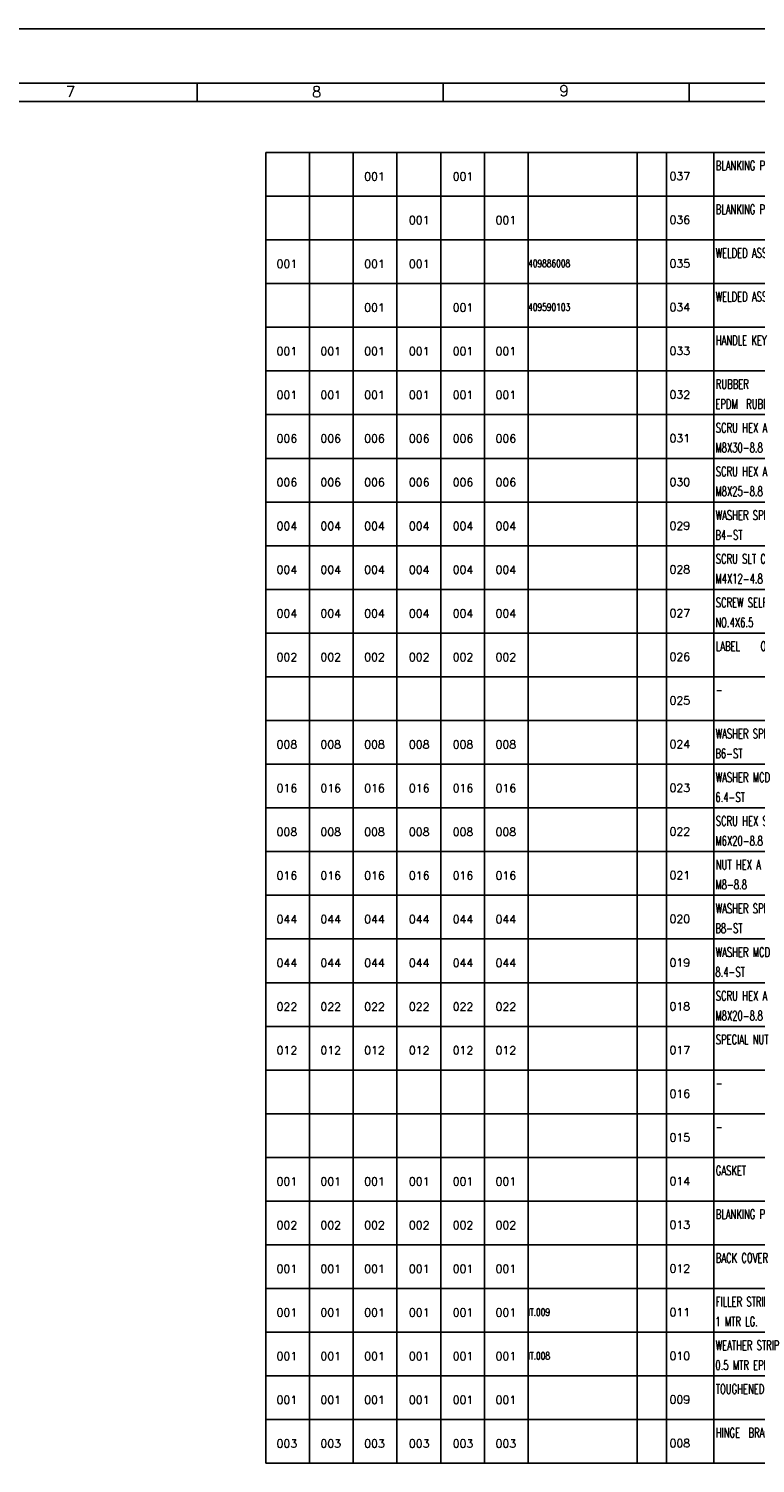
# Model space of a CAD drawing. Extents: x 0 to 4205, y 0 to 2970.
# Tile 10 of 11: x 2209 to 3207, y 1000 to 2970. Entities that reach past the tile are written whole.
import ezdxf
from ezdxf.enums import TextEntityAlignment as Align

# ---------------------------------------------------------------- set-up
doc = ezdxf.new("R2010")
doc.units = 0
doc.header["$MEASUREMENT"] = 0
doc.layers.get('0').update_dxf_attribs({"linetype": 'CONTINUOUS'})
doc.styles.add('ROMANS', font='romans')

# ---------------------------------------------------------------- blocks, each defined once
blk = doc.blocks.new('A1')
for p, q in [((841, 594), (0, 594)), ((826, 579), (15, 579)), ((488.08, 579), (488.08, 574)), ((555.67, 579), (555.67, 574)), ((623.25, 579), (623.25, 574)), ((821, 574), (95, 574))]:
    blk.add_line(p, q)
at = {"style": 'ROMANS'}
for s, p in [('7', (452.06, 575.17)), ('8', (519.64, 575.15)), ('9', (587.6, 575.47))]:
    blk.add_text(s, height=3, dxfattribs=at).set_placement(p)
at = {"color": 7, "style": 'ROMANS'}
for tag, p, height, rotation, width in [('DRG_NO', (70.98, 574.89), 3.5, 180, 1.5), ('SHTNO', (8.61, 117.92), 2.8, 90, 0.8), ('REV_NO', (8.63, 108.63), 2.8, 90, 0.8), ('DRG_NO', (8.71, 80.28), 2.8, 90, 0.8)]:
    blk.add_attdef(tag, p, '', height=height, rotation=rotation, dxfattribs=dict(at, width=width))
for tag, p, height in [('PRODUCT', (716.23, 84.23), 4), ('DRN_SIGN', (771.9, 69.28), 1), ('CHD_SIGN', (771.96, 63.16), 1), ('APP_SIGN', (772.82, 56.2), 1), ('NEW_ALT_SIGN', (567.75, 52.19), 1), ('OLD_ALT_SIGN', (638.26, 51.7), 1), ('NEW_CHD_SIGN', (566.67, 47.87), 1), ('OLD_CHD_SIGN', (637.84, 47.56), 1), ('NEW_APP_SIGN', (567.57, 44.45), 1), ('OLD_APP_SIGN', (638.39, 43.83), 1), ('TITLE1', (671.74, 29.77), 3.5), ('TITLE2', (671.74, 23.56), 3.5)]:
    blk.add_attdef(tag, p, '', height=height, dxfattribs=at)
for tag, height, p in [('DRN_BY', 2, (760.21, 70.76)), ('DRN_DATE', 1.8, (800.06, 70.27)), ('CHD_BY', 2, (760.21, 64.75)), ('CHD_DATE', 1.8, (799.97, 64.76)), ('APP_BY', 2, (760.21, 58.75)), ('APP_DATE', 1.8, (799.97, 58.26)), ('NOVAR', 2.5, (815.81, 58.17)), ('SCALE', 2.5, (722.76, 43.84)), ('REFTOASSY', 2.5, (769.43, 43.23)), ('ITNO', 2.5, (800.09, 43.23)), ('NOIT', 2.5, (815.89, 42.76)), ('REV_NO', 3.5, (816.23, 30.9)), ('SHTNO', 2.5, (777.17, 22.83)), ('NOSHT', 2.5, (817.85, 23.01))]:
    blk.add_attdef(tag, text='', height=height, dxfattribs=at).set_placement(p, align=Align.MIDDLE)
at = {"style": 'ROMANS', "width": 0.7}
for tag, p in [('NEW_ALT_BY', (551.89, 51.83)), ('OLD_ALT_BY', (622.25, 51.98)), ('NEW_REV_NO', (511.26, 46.86)), ('NEW_REV_DT', (522.33, 46.86)), ('NEW_CHD_BY', (551.89, 47.69)), ('OLD_REV_NO', (581.61, 47.01)), ('OLD_REV_DT', (592.81, 47.01)), ('OLD_CHD_BY', (622.39, 48.11)), ('NEW_APP_BY', (553.51, 44.09)), ('OLD_APP_BY', (623.35, 44.25))]:
    blk.add_attdef(tag, p, '', height=1.5, dxfattribs=at)
at = {"color": 7, "style": 'ROMANS', "width": 0.8}
blk.add_attdef('WEIGHT', text='', height=2.3, dxfattribs=at).set_placement((741.21, 43.59), align=Align.MIDDLE)
at = {"style": 'ROMANS'}
for tag, p, height in [('NEW_DCA_NO', (521.77, 39.41), 2), ('OLD_DCA_NO', (590.46, 39.55), 2), ('NEW_DCA_DETAILS', (521.41, 35.08), 1.8), ('OLD_DCA_DETAILS', (590.6, 35.82), 1.8)]:
    blk.add_attdef(tag, p, '', height=height, dxfattribs=at)
at = {"color": 7, "style": 'ROMANS', "width": 1.5}
blk.add_attdef('DRG_NO', (751.63, 29.41), '', height=3.5, dxfattribs=at)
blk = doc.blocks.new('var6_btemplate')
at = {"color": 3}
for p, q in [((-314, 12), (0, 12)), ((-314, 0), (-314, 12)), ((-302, 0), (-302, 12)), ((-290, 0), (-290, 12)), ((-278, 0), (-278, 12)), ((-266, 0), (-266, 12)), ((-254, 0), (-254, 12)), ((-242, 0), (-242, 12)), ((-212, 0), (-212, 12)), ((-204, 0), (-204, 12)), ((-191, 0), (-191, 12)), ((-314, 0), (0, 0))]:
    blk.add_line(p, q, dxfattribs=at)
at = {"style": 'ROMANS', "width": 0.9, "flags": 4}
blk.add_attdef('UT_O_QTY', (-37.05, 0.19), '', height=2.2, rotation=90, dxfattribs=at)
at = {"style": 'ROMANS', "width": 0.65, "flags": 4}
blk.add_attdef('ITEM_DESC', (-190.44, 7.11), '', height=2.6, dxfattribs=at)
at = {"style": 'ROMANS', "flags": 4}
for tag, p in [('ITEM_NO', (-91.78, 7.25)), ('MAT_CODE', (-79.25, 7.43)), ('IT_NO', (-203.15, 4.41)), ('QTY', (-34.27, 2.23)), ('IT_VAR', (-90.96, 1.17)), ('MAT_SPEC', (-79.12, 1.33))]:
    blk.add_attdef(tag, p, '', height=2.2, dxfattribs=at)
at = {"style": 'ROMANS'}
blk.add_attdef('WEIGHT', text='', height=2.2, dxfattribs=at).set_placement((-34.53, 6.62), align=Align.BOTTOM_LEFT)
at = {"style": 'ROMANS', "flags": 4}
for tag, p in [('VAR_5', (-308.24, 4.33)), ('VAR_4', (-296.21, 4.33)), ('VAR_3', (-284.18, 4.33)), ('VAR_2', (-271.9, 4.33)), ('VAR_1', (-259.87, 4.33)), ('VAR_0', (-248.09, 4.33)), ('DR_NO', (-117.68, 4.13))]:
    blk.add_attdef(tag, text='', height=2.2, dxfattribs=at).set_placement(p, align=Align.CENTER)
for tag, height, width, p in [('REMARKS', 2, 0.75, (-242, 3.94)), ('ITEM_SIZE', 2.6, 0.65, (-190.55, 0.85))]:
    blk.add_attdef(tag, text='', height=height, dxfattribs=dict(at, width=width)).set_placement(p, align=Align.BOTTOM_LEFT)
at = {"style": 'ROMANS'}
blk.add_attdef('IT_V', (-211.43, 4.44), '', height=2.2, dxfattribs=at)
at = {"style": 'ROMANS', "flags": 4}
blk.add_attdef('STD_NO', text='', height=2.2, dxfattribs=at).set_placement((-141.14, 5.59), align=Align.MIDDLE_LEFT)
for tag, p in [('A/C', (-42.21, 1.84)), ('GS', (-6, 3)), ('ZONE', (-1.14, -0.09))]:
    blk.add_attdef(tag, p, '', height=2.2, rotation=90, dxfattribs=at)

msp = doc.modelspace()

# ---------------------------------------------------------------- block references
at = {"xscale": 5, "yscale": 5, "zscale": 5}
msp.add_blockref('A1', (0, 0), dxfattribs=at)
ref = msp.add_blockref('var6_btemplate', (4105, 2740), dxfattribs=dict(xscale=5, yscale=5))
ref.add_attrib('IT_NO', '037', (3089.3, 2762), dxfattribs={"height": 11, "style": 'ROMANS'})
ref.add_attrib('ITEM_DESC', 'BLANKING PLATE', (3152.8, 2775.5), dxfattribs={"height": 13, "style": 'ROMANS', "width": 0.65})
ref.add_attrib('VAR_1', '001', dxfattribs={"height": 11, "style": 'ROMANS'}).set_placement((2805.6, 2761.6), align=Align.CENTER)
ref.add_attrib('VAR_3', '001', dxfattribs={"height": 11, "style": 'ROMANS'}).set_placement((2684.1, 2761.6), align=Align.CENTER)
ref = msp.add_blockref('var6_btemplate', (4105, 2680), dxfattribs=dict(xscale=5, yscale=5))
ref.add_attrib('IT_NO', '036', (3089.3, 2702), dxfattribs={"height": 11, "style": 'ROMANS'})
ref.add_attrib('ITEM_DESC', 'BLANKING PLATE', (3152.8, 2715.5), dxfattribs={"height": 13, "style": 'ROMANS', "width": 0.65})
ref.add_attrib('VAR_0', '001', dxfattribs={"height": 11, "style": 'ROMANS'}).set_placement((2864.5, 2701.6), align=Align.CENTER)
ref.add_attrib('VAR_2', '001', dxfattribs={"height": 11, "style": 'ROMANS'}).set_placement((2745.5, 2701.6), align=Align.CENTER)
ref = msp.add_blockref('var6_btemplate', (4105, 2620), dxfattribs=dict(xscale=5, yscale=5))
ref.add_attrib('REMARKS', '409886008', dxfattribs={"height": 10, "style": 'ROMANS', "width": 0.75}).set_placement((2895, 2639.7), align=Align.BOTTOM_LEFT)
ref.add_attrib('IT_NO', '035', (3089.3, 2642), dxfattribs={"height": 11, "style": 'ROMANS'})
ref.add_attrib('ITEM_DESC', 'WELDED ASSY. OF HINGED DOOR', (3152.8, 2655.5), dxfattribs={"height": 13, "style": 'ROMANS', "width": 0.65})
ref.add_attrib('VAR_2', '001', dxfattribs={"height": 11, "style": 'ROMANS'}).set_placement((2745.5, 2641.6), align=Align.CENTER)
ref.add_attrib('VAR_3', '001', dxfattribs={"height": 11, "style": 'ROMANS'}).set_placement((2684.1, 2641.6), align=Align.CENTER)
ref.add_attrib('VAR_5', '001', dxfattribs={"height": 11, "style": 'ROMANS'}).set_placement((2563.8, 2641.6), align=Align.CENTER)
ref = msp.add_blockref('var6_btemplate', (4105, 2560), dxfattribs=dict(xscale=5, yscale=5))
ref.add_attrib('REMARKS', '409590103', dxfattribs={"height": 10, "style": 'ROMANS', "width": 0.75}).set_placement((2895, 2579.7), align=Align.BOTTOM_LEFT)
ref.add_attrib('IT_NO', '034', (3089.3, 2582), dxfattribs={"height": 11, "style": 'ROMANS'})
ref.add_attrib('ITEM_DESC', 'WELDED ASSY. OF MECH.', (3152.8, 2595.5), dxfattribs={"height": 13, "style": 'ROMANS', "width": 0.65})
ref.add_attrib('VAR_1', '001', dxfattribs={"height": 11, "style": 'ROMANS'}).set_placement((2805.6, 2581.6), align=Align.CENTER)
ref.add_attrib('VAR_3', '001', dxfattribs={"height": 11, "style": 'ROMANS'}).set_placement((2684.1, 2581.6), align=Align.CENTER)
ref = msp.add_blockref('var6_btemplate', (4105, 2500), dxfattribs=dict(xscale=5, yscale=5))
ref.add_attrib('IT_NO', '033', (3089.3, 2522), dxfattribs={"height": 11, "style": 'ROMANS'})
ref.add_attrib('ITEM_DESC', 'HANDLE KEY', (3152.8, 2535.5), dxfattribs={"height": 13, "style": 'ROMANS', "width": 0.65})
ref.add_attrib('VAR_0', '001', dxfattribs={"height": 11, "style": 'ROMANS'}).set_placement((2864.5, 2521.6), align=Align.CENTER)
ref.add_attrib('VAR_1', '001', dxfattribs={"height": 11, "style": 'ROMANS'}).set_placement((2805.6, 2521.6), align=Align.CENTER)
ref.add_attrib('VAR_2', '001', dxfattribs={"height": 11, "style": 'ROMANS'}).set_placement((2745.5, 2521.6), align=Align.CENTER)
ref.add_attrib('VAR_3', '001', dxfattribs={"height": 11, "style": 'ROMANS'}).set_placement((2684.1, 2521.6), align=Align.CENTER)
ref.add_attrib('VAR_4', '001', dxfattribs={"height": 11, "style": 'ROMANS'}).set_placement((2624, 2521.6), align=Align.CENTER)
ref.add_attrib('VAR_5', '001', dxfattribs={"height": 11, "style": 'ROMANS'}).set_placement((2563.8, 2521.6), align=Align.CENTER)
ref = msp.add_blockref('var6_btemplate', (4105, 2440), dxfattribs=dict(xscale=5, yscale=5))
ref.add_attrib('IT_NO', '032', (3089.3, 2462), dxfattribs={"height": 11, "style": 'ROMANS'})
ref.add_attrib('ITEM_DESC', 'RUBBER   GASKET', (3152.8, 2475.5), dxfattribs={"height": 13, "style": 'ROMANS', "width": 0.65})
ref.add_attrib('ITEM_SIZE', 'EPDM  RUBBER GASKET (3750 MM', dxfattribs={"height": 13, "style": 'ROMANS', "width": 0.65}).set_placement((3152.2, 2444.3), align=Align.BOTTOM_LEFT)
ref.add_attrib('VAR_0', '001', dxfattribs={"height": 11, "style": 'ROMANS'}).set_placement((2864.5, 2461.6), align=Align.CENTER)
ref.add_attrib('VAR_1', '001', dxfattribs={"height": 11, "style": 'ROMANS'}).set_placement((2805.6, 2461.6), align=Align.CENTER)
ref.add_attrib('VAR_2', '001', dxfattribs={"height": 11, "style": 'ROMANS'}).set_placement((2745.5, 2461.6), align=Align.CENTER)
ref.add_attrib('VAR_3', '001', dxfattribs={"height": 11, "style": 'ROMANS'}).set_placement((2684.1, 2461.6), align=Align.CENTER)
ref.add_attrib('VAR_4', '001', dxfattribs={"height": 11, "style": 'ROMANS'}).set_placement((2624, 2461.6), align=Align.CENTER)
ref.add_attrib('VAR_5', '001', dxfattribs={"height": 11, "style": 'ROMANS'}).set_placement((2563.8, 2461.6), align=Align.CENTER)
ref = msp.add_blockref('var6_btemplate', (4105, 2380), dxfattribs=dict(xscale=5, yscale=5))
ref.add_attrib('IT_NO', '031', (3089.3, 2402), dxfattribs={"height": 11, "style": 'ROMANS'})
ref.add_attrib('ITEM_DESC', 'SCRU HEX A', (3152.8, 2415.5), dxfattribs={"height": 13, "style": 'ROMANS', "width": 0.65})
ref.add_attrib('ITEM_SIZE', 'M8X30-8.8', dxfattribs={"height": 13, "style": 'ROMANS', "width": 0.65}).set_placement((3152.2, 2384.3), align=Align.BOTTOM_LEFT)
ref.add_attrib('VAR_0', '006', dxfattribs={"height": 11, "style": 'ROMANS'}).set_placement((2864.5, 2401.6), align=Align.CENTER)
ref.add_attrib('VAR_1', '006', dxfattribs={"height": 11, "style": 'ROMANS'}).set_placement((2805.6, 2401.6), align=Align.CENTER)
ref.add_attrib('VAR_2', '006', dxfattribs={"height": 11, "style": 'ROMANS'}).set_placement((2745.5, 2401.6), align=Align.CENTER)
ref.add_attrib('VAR_3', '006', dxfattribs={"height": 11, "style": 'ROMANS'}).set_placement((2684.1, 2401.6), align=Align.CENTER)
ref.add_attrib('VAR_4', '006', dxfattribs={"height": 11, "style": 'ROMANS'}).set_placement((2624, 2401.6), align=Align.CENTER)
ref.add_attrib('VAR_5', '006', dxfattribs={"height": 11, "style": 'ROMANS'}).set_placement((2563.8, 2401.6), align=Align.CENTER)
ref = msp.add_blockref('var6_btemplate', (4105, 2320), dxfattribs=dict(xscale=5, yscale=5))
ref.add_attrib('IT_NO', '030', (3089.3, 2342), dxfattribs={"height": 11, "style": 'ROMANS'})
ref.add_attrib('ITEM_DESC', 'SCRU HEX A', (3152.8, 2355.5), dxfattribs={"height": 13, "style": 'ROMANS', "width": 0.65})
ref.add_attrib('ITEM_SIZE', 'M8X25-8.8', dxfattribs={"height": 13, "style": 'ROMANS', "width": 0.65}).set_placement((3152.2, 2324.3), align=Align.BOTTOM_LEFT)
ref.add_attrib('VAR_0', '006', dxfattribs={"height": 11, "style": 'ROMANS'}).set_placement((2864.5, 2341.6), align=Align.CENTER)
ref.add_attrib('VAR_1', '006', dxfattribs={"height": 11, "style": 'ROMANS'}).set_placement((2805.6, 2341.6), align=Align.CENTER)
ref.add_attrib('VAR_2', '006', dxfattribs={"height": 11, "style": 'ROMANS'}).set_placement((2745.5, 2341.6), align=Align.CENTER)
ref.add_attrib('VAR_3', '006', dxfattribs={"height": 11, "style": 'ROMANS'}).set_placement((2684.1, 2341.6), align=Align.CENTER)
ref.add_attrib('VAR_4', '006', dxfattribs={"height": 11, "style": 'ROMANS'}).set_placement((2624, 2341.6), align=Align.CENTER)
ref.add_attrib('VAR_5', '006', dxfattribs={"height": 11, "style": 'ROMANS'}).set_placement((2563.8, 2341.6), align=Align.CENTER)
ref = msp.add_blockref('var6_btemplate', (4105, 2260), dxfattribs=dict(xscale=5, yscale=5))
ref.add_attrib('IT_NO', '029', (3089.3, 2282), dxfattribs={"height": 11, "style": 'ROMANS'})
ref.add_attrib('ITEM_DESC', 'WASHER SPRING LOCK SC', (3152.8, 2295.5), dxfattribs={"height": 13, "style": 'ROMANS', "width": 0.65})
ref.add_attrib('ITEM_SIZE', 'B4-ST', dxfattribs={"height": 13, "style": 'ROMANS', "width": 0.65}).set_placement((3152.2, 2264.3), align=Align.BOTTOM_LEFT)
ref.add_attrib('VAR_0', '004', dxfattribs={"height": 11, "style": 'ROMANS'}).set_placement((2864.5, 2281.6), align=Align.CENTER)
ref.add_attrib('VAR_1', '004', dxfattribs={"height": 11, "style": 'ROMANS'}).set_placement((2805.6, 2281.6), align=Align.CENTER)
ref.add_attrib('VAR_2', '004', dxfattribs={"height": 11, "style": 'ROMANS'}).set_placement((2745.5, 2281.6), align=Align.CENTER)
ref.add_attrib('VAR_3', '004', dxfattribs={"height": 11, "style": 'ROMANS'}).set_placement((2684.1, 2281.6), align=Align.CENTER)
ref.add_attrib('VAR_4', '004', dxfattribs={"height": 11, "style": 'ROMANS'}).set_placement((2624, 2281.6), align=Align.CENTER)
ref.add_attrib('VAR_5', '004', dxfattribs={"height": 11, "style": 'ROMANS'}).set_placement((2563.8, 2281.6), align=Align.CENTER)
ref = msp.add_blockref('var6_btemplate', (4105, 2200), dxfattribs=dict(xscale=5, yscale=5))
ref.add_attrib('IT_NO', '028', (3089.3, 2222), dxfattribs={"height": 11, "style": 'ROMANS'})
ref.add_attrib('ITEM_DESC', 'SCRU SLT CSK A', (3152.8, 2235.5), dxfattribs={"height": 13, "style": 'ROMANS', "width": 0.65})
ref.add_attrib('ITEM_SIZE', 'M4X12-4.8', dxfattribs={"height": 13, "style": 'ROMANS', "width": 0.65}).set_placement((3152.2, 2204.3), align=Align.BOTTOM_LEFT)
ref.add_attrib('VAR_0', '004', dxfattribs={"height": 11, "style": 'ROMANS'}).set_placement((2864.5, 2221.6), align=Align.CENTER)
ref.add_attrib('VAR_1', '004', dxfattribs={"height": 11, "style": 'ROMANS'}).set_placement((2805.6, 2221.6), align=Align.CENTER)
ref.add_attrib('VAR_2', '004', dxfattribs={"height": 11, "style": 'ROMANS'}).set_placement((2745.5, 2221.6), align=Align.CENTER)
ref.add_attrib('VAR_3', '004', dxfattribs={"height": 11, "style": 'ROMANS'}).set_placement((2684.1, 2221.6), align=Align.CENTER)
ref.add_attrib('VAR_4', '004', dxfattribs={"height": 11, "style": 'ROMANS'}).set_placement((2624, 2221.6), align=Align.CENTER)
ref.add_attrib('VAR_5', '004', dxfattribs={"height": 11, "style": 'ROMANS'}).set_placement((2563.8, 2221.6), align=Align.CENTER)
ref = msp.add_blockref('var6_btemplate', (4105, 2140), dxfattribs=dict(xscale=5, yscale=5))
ref.add_attrib('IT_NO', '027', (3089.3, 2162), dxfattribs={"height": 11, "style": 'ROMANS'})
ref.add_attrib('ITEM_DESC', 'SCREW SELF TAPING-AB', (3152.8, 2175.5), dxfattribs={"height": 13, "style": 'ROMANS', "width": 0.65})
ref.add_attrib('ITEM_SIZE', 'NO.4X6.5', dxfattribs={"height": 13, "style": 'ROMANS', "width": 0.65}).set_placement((3152.2, 2144.3), align=Align.BOTTOM_LEFT)
ref.add_attrib('VAR_0', '004', dxfattribs={"height": 11, "style": 'ROMANS'}).set_placement((2864.5, 2161.6), align=Align.CENTER)
ref.add_attrib('VAR_1', '004', dxfattribs={"height": 11, "style": 'ROMANS'}).set_placement((2805.6, 2161.6), align=Align.CENTER)
ref.add_attrib('VAR_2', '004', dxfattribs={"height": 11, "style": 'ROMANS'}).set_placement((2745.5, 2161.6), align=Align.CENTER)
ref.add_attrib('VAR_3', '004', dxfattribs={"height": 11, "style": 'ROMANS'}).set_placement((2684.1, 2161.6), align=Align.CENTER)
ref.add_attrib('VAR_4', '004', dxfattribs={"height": 11, "style": 'ROMANS'}).set_placement((2624, 2161.6), align=Align.CENTER)
ref.add_attrib('VAR_5', '004', dxfattribs={"height": 11, "style": 'ROMANS'}).set_placement((2563.8, 2161.6), align=Align.CENTER)
ref = msp.add_blockref('var6_btemplate', (4105, 2080), dxfattribs=dict(xscale=5, yscale=5))
ref.add_attrib('IT_NO', '026', (3089.3, 2102), dxfattribs={"height": 11, "style": 'ROMANS'})
ref.add_attrib('ITEM_DESC', 'LABEL    OPEN/CLOSED', (3152.8, 2115.5), dxfattribs={"height": 13, "style": 'ROMANS', "width": 0.65})
ref.add_attrib('VAR_0', '002', dxfattribs={"height": 11, "style": 'ROMANS'}).set_placement((2864.5, 2101.6), align=Align.CENTER)
ref.add_attrib('VAR_1', '002', dxfattribs={"height": 11, "style": 'ROMANS'}).set_placement((2805.6, 2101.6), align=Align.CENTER)
ref.add_attrib('VAR_2', '002', dxfattribs={"height": 11, "style": 'ROMANS'}).set_placement((2745.5, 2101.6), align=Align.CENTER)
ref.add_attrib('VAR_3', '002', dxfattribs={"height": 11, "style": 'ROMANS'}).set_placement((2684.1, 2101.6), align=Align.CENTER)
ref.add_attrib('VAR_4', '002', dxfattribs={"height": 11, "style": 'ROMANS'}).set_placement((2624, 2101.6), align=Align.CENTER)
ref.add_attrib('VAR_5', '002', dxfattribs={"height": 11, "style": 'ROMANS'}).set_placement((2563.8, 2101.6), align=Align.CENTER)
ref = msp.add_blockref('var6_btemplate', (4105, 2020), dxfattribs=dict(xscale=5, yscale=5))
ref.add_attrib('IT_NO', '025', (3089.3, 2042), dxfattribs={"height": 11, "style": 'ROMANS'})
ref.add_attrib('ITEM_DESC', '-', (3152.8, 2055.5), dxfattribs={"height": 13, "style": 'ROMANS', "width": 0.65})
ref = msp.add_blockref('var6_btemplate', (4105, 1960), dxfattribs=dict(xscale=5, yscale=5))
ref.add_attrib('IT_NO', '024', (3089.3, 1982), dxfattribs={"height": 11, "style": 'ROMANS'})
ref.add_attrib('ITEM_DESC', 'WASHER SPRING LOCK SC', (3152.8, 1995.5), dxfattribs={"height": 13, "style": 'ROMANS', "width": 0.65})
ref.add_attrib('ITEM_SIZE', 'B6-ST', dxfattribs={"height": 13, "style": 'ROMANS', "width": 0.65}).set_placement((3152.2, 1964.3), align=Align.BOTTOM_LEFT)
ref.add_attrib('VAR_0', '008', dxfattribs={"height": 11, "style": 'ROMANS'}).set_placement((2864.5, 1981.6), align=Align.CENTER)
ref.add_attrib('VAR_1', '008', dxfattribs={"height": 11, "style": 'ROMANS'}).set_placement((2805.6, 1981.6), align=Align.CENTER)
ref.add_attrib('VAR_2', '008', dxfattribs={"height": 11, "style": 'ROMANS'}).set_placement((2745.5, 1981.6), align=Align.CENTER)
ref.add_attrib('VAR_3', '008', dxfattribs={"height": 11, "style": 'ROMANS'}).set_placement((2684.1, 1981.6), align=Align.CENTER)
ref.add_attrib('VAR_4', '008', dxfattribs={"height": 11, "style": 'ROMANS'}).set_placement((2624, 1981.6), align=Align.CENTER)
ref.add_attrib('VAR_5', '008', dxfattribs={"height": 11, "style": 'ROMANS'}).set_placement((2563.8, 1981.6), align=Align.CENTER)
ref = msp.add_blockref('var6_btemplate', (4105, 1900), dxfattribs=dict(xscale=5, yscale=5))
ref.add_attrib('IT_NO', '023', (3089.3, 1922), dxfattribs={"height": 11, "style": 'ROMANS'})
ref.add_attrib('ITEM_DESC', 'WASHER MCD', (3152.8, 1935.5), dxfattribs={"height": 13, "style": 'ROMANS', "width": 0.65})
ref.add_attrib('ITEM_SIZE', '6.4-ST', dxfattribs={"height": 13, "style": 'ROMANS', "width": 0.65}).set_placement((3152.2, 1904.3), align=Align.BOTTOM_LEFT)
ref.add_attrib('VAR_0', '016', dxfattribs={"height": 11, "style": 'ROMANS'}).set_placement((2864.5, 1921.6), align=Align.CENTER)
ref.add_attrib('VAR_1', '016', dxfattribs={"height": 11, "style": 'ROMANS'}).set_placement((2805.6, 1921.6), align=Align.CENTER)
ref.add_attrib('VAR_2', '016', dxfattribs={"height": 11, "style": 'ROMANS'}).set_placement((2745.5, 1921.6), align=Align.CENTER)
ref.add_attrib('VAR_3', '016', dxfattribs={"height": 11, "style": 'ROMANS'}).set_placement((2684.1, 1921.6), align=Align.CENTER)
ref.add_attrib('VAR_4', '016', dxfattribs={"height": 11, "style": 'ROMANS'}).set_placement((2624, 1921.6), align=Align.CENTER)
ref.add_attrib('VAR_5', '016', dxfattribs={"height": 11, "style": 'ROMANS'}).set_placement((2563.8, 1921.6), align=Align.CENTER)
ref = msp.add_blockref('var6_btemplate', (4105, 1840), dxfattribs=dict(xscale=5, yscale=5))
ref.add_attrib('IT_NO', '022', (3089.3, 1862), dxfattribs={"height": 11, "style": 'ROMANS'})
ref.add_attrib('ITEM_DESC', 'SCRU HEX SLT A', (3152.8, 1875.5), dxfattribs={"height": 13, "style": 'ROMANS', "width": 0.65})
ref.add_attrib('ITEM_SIZE', 'M6X20-8.8', dxfattribs={"height": 13, "style": 'ROMANS', "width": 0.65}).set_placement((3152.2, 1844.3), align=Align.BOTTOM_LEFT)
ref.add_attrib('VAR_0', '008', dxfattribs={"height": 11, "style": 'ROMANS'}).set_placement((2864.5, 1861.6), align=Align.CENTER)
ref.add_attrib('VAR_1', '008', dxfattribs={"height": 11, "style": 'ROMANS'}).set_placement((2805.6, 1861.6), align=Align.CENTER)
ref.add_attrib('VAR_2', '008', dxfattribs={"height": 11, "style": 'ROMANS'}).set_placement((2745.5, 1861.6), align=Align.CENTER)
ref.add_attrib('VAR_3', '008', dxfattribs={"height": 11, "style": 'ROMANS'}).set_placement((2684.1, 1861.6), align=Align.CENTER)
ref.add_attrib('VAR_4', '008', dxfattribs={"height": 11, "style": 'ROMANS'}).set_placement((2624, 1861.6), align=Align.CENTER)
ref.add_attrib('VAR_5', '008', dxfattribs={"height": 11, "style": 'ROMANS'}).set_placement((2563.8, 1861.6), align=Align.CENTER)
ref = msp.add_blockref('var6_btemplate', (4105, 1780), dxfattribs=dict(xscale=5, yscale=5))
ref.add_attrib('IT_NO', '021', (3089.3, 1802), dxfattribs={"height": 11, "style": 'ROMANS'})
ref.add_attrib('ITEM_DESC', 'NUT HEX A', (3152.8, 1815.5), dxfattribs={"height": 13, "style": 'ROMANS', "width": 0.65})
ref.add_attrib('ITEM_SIZE', 'M8-8.8', dxfattribs={"height": 13, "style": 'ROMANS', "width": 0.65}).set_placement((3152.2, 1784.3), align=Align.BOTTOM_LEFT)
ref.add_attrib('VAR_0', '016', dxfattribs={"height": 11, "style": 'ROMANS'}).set_placement((2864.5, 1801.6), align=Align.CENTER)
ref.add_attrib('VAR_1', '016', dxfattribs={"height": 11, "style": 'ROMANS'}).set_placement((2805.6, 1801.6), align=Align.CENTER)
ref.add_attrib('VAR_2', '016', dxfattribs={"height": 11, "style": 'ROMANS'}).set_placement((2745.5, 1801.6), align=Align.CENTER)
ref.add_attrib('VAR_3', '016', dxfattribs={"height": 11, "style": 'ROMANS'}).set_placement((2684.1, 1801.6), align=Align.CENTER)
ref.add_attrib('VAR_4', '016', dxfattribs={"height": 11, "style": 'ROMANS'}).set_placement((2624, 1801.6), align=Align.CENTER)
ref.add_attrib('VAR_5', '016', dxfattribs={"height": 11, "style": 'ROMANS'}).set_placement((2563.8, 1801.6), align=Align.CENTER)
ref = msp.add_blockref('var6_btemplate', (4105, 1720), dxfattribs=dict(xscale=5, yscale=5))
ref.add_attrib('IT_NO', '020', (3089.3, 1742), dxfattribs={"height": 11, "style": 'ROMANS'})
ref.add_attrib('ITEM_DESC', 'WASHER SPRING LOCK SC', (3152.8, 1755.5), dxfattribs={"height": 13, "style": 'ROMANS', "width": 0.65})
ref.add_attrib('ITEM_SIZE', 'B8-ST', dxfattribs={"height": 13, "style": 'ROMANS', "width": 0.65}).set_placement((3152.2, 1724.3), align=Align.BOTTOM_LEFT)
ref.add_attrib('VAR_0', '044', dxfattribs={"height": 11, "style": 'ROMANS'}).set_placement((2864.5, 1741.6), align=Align.CENTER)
ref.add_attrib('VAR_1', '044', dxfattribs={"height": 11, "style": 'ROMANS'}).set_placement((2805.6, 1741.6), align=Align.CENTER)
ref.add_attrib('VAR_2', '044', dxfattribs={"height": 11, "style": 'ROMANS'}).set_placement((2745.5, 1741.6), align=Align.CENTER)
ref.add_attrib('VAR_3', '044', dxfattribs={"height": 11, "style": 'ROMANS'}).set_placement((2684.1, 1741.6), align=Align.CENTER)
ref.add_attrib('VAR_4', '044', dxfattribs={"height": 11, "style": 'ROMANS'}).set_placement((2624, 1741.6), align=Align.CENTER)
ref.add_attrib('VAR_5', '044', dxfattribs={"height": 11, "style": 'ROMANS'}).set_placement((2563.8, 1741.6), align=Align.CENTER)
ref = msp.add_blockref('var6_btemplate', (4105, 1660), dxfattribs=dict(xscale=5, yscale=5))
ref.add_attrib('IT_NO', '019', (3089.3, 1682), dxfattribs={"height": 11, "style": 'ROMANS'})
ref.add_attrib('ITEM_DESC', 'WASHER MCD', (3152.8, 1695.5), dxfattribs={"height": 13, "style": 'ROMANS', "width": 0.65})
ref.add_attrib('ITEM_SIZE', '8.4-ST', dxfattribs={"height": 13, "style": 'ROMANS', "width": 0.65}).set_placement((3152.2, 1664.3), align=Align.BOTTOM_LEFT)
ref.add_attrib('VAR_0', '044', dxfattribs={"height": 11, "style": 'ROMANS'}).set_placement((2864.5, 1681.6), align=Align.CENTER)
ref.add_attrib('VAR_1', '044', dxfattribs={"height": 11, "style": 'ROMANS'}).set_placement((2805.6, 1681.6), align=Align.CENTER)
ref.add_attrib('VAR_2', '044', dxfattribs={"height": 11, "style": 'ROMANS'}).set_placement((2745.5, 1681.6), align=Align.CENTER)
ref.add_attrib('VAR_3', '044', dxfattribs={"height": 11, "style": 'ROMANS'}).set_placement((2684.1, 1681.6), align=Align.CENTER)
ref.add_attrib('VAR_4', '044', dxfattribs={"height": 11, "style": 'ROMANS'}).set_placement((2624, 1681.6), align=Align.CENTER)
ref.add_attrib('VAR_5', '044', dxfattribs={"height": 11, "style": 'ROMANS'}).set_placement((2563.8, 1681.6), align=Align.CENTER)
ref = msp.add_blockref('var6_btemplate', (4105, 1600), dxfattribs=dict(xscale=5, yscale=5))
ref.add_attrib('IT_NO', '018', (3089.3, 1622), dxfattribs={"height": 11, "style": 'ROMANS'})
ref.add_attrib('ITEM_DESC', 'SCRU HEX A', (3152.8, 1635.5), dxfattribs={"height": 13, "style": 'ROMANS', "width": 0.65})
ref.add_attrib('ITEM_SIZE', 'M8X20-8.8', dxfattribs={"height": 13, "style": 'ROMANS', "width": 0.65}).set_placement((3152.2, 1604.3), align=Align.BOTTOM_LEFT)
ref.add_attrib('VAR_0', '022', dxfattribs={"height": 11, "style": 'ROMANS'}).set_placement((2864.5, 1621.6), align=Align.CENTER)
ref.add_attrib('VAR_1', '022', dxfattribs={"height": 11, "style": 'ROMANS'}).set_placement((2805.6, 1621.6), align=Align.CENTER)
ref.add_attrib('VAR_2', '022', dxfattribs={"height": 11, "style": 'ROMANS'}).set_placement((2745.5, 1621.6), align=Align.CENTER)
ref.add_attrib('VAR_3', '022', dxfattribs={"height": 11, "style": 'ROMANS'}).set_placement((2684.1, 1621.6), align=Align.CENTER)
ref.add_attrib('VAR_4', '022', dxfattribs={"height": 11, "style": 'ROMANS'}).set_placement((2624, 1621.6), align=Align.CENTER)
ref.add_attrib('VAR_5', '022', dxfattribs={"height": 11, "style": 'ROMANS'}).set_placement((2563.8, 1621.6), align=Align.CENTER)
ref = msp.add_blockref('var6_btemplate', (4105, 1540), dxfattribs=dict(xscale=5, yscale=5))
ref.add_attrib('IT_NO', '017', (3089.3, 1562), dxfattribs={"height": 11, "style": 'ROMANS'})
ref.add_attrib('ITEM_DESC', 'SPECIAL NUT', (3152.8, 1575.5), dxfattribs={"height": 13, "style": 'ROMANS', "width": 0.65})
ref.add_attrib('VAR_0', '012', dxfattribs={"height": 11, "style": 'ROMANS'}).set_placement((2864.5, 1561.6), align=Align.CENTER)
ref.add_attrib('VAR_1', '012', dxfattribs={"height": 11, "style": 'ROMANS'}).set_placement((2805.6, 1561.6), align=Align.CENTER)
ref.add_attrib('VAR_2', '012', dxfattribs={"height": 11, "style": 'ROMANS'}).set_placement((2745.5, 1561.6), align=Align.CENTER)
ref.add_attrib('VAR_3', '012', dxfattribs={"height": 11, "style": 'ROMANS'}).set_placement((2684.1, 1561.6), align=Align.CENTER)
ref.add_attrib('VAR_4', '012', dxfattribs={"height": 11, "style": 'ROMANS'}).set_placement((2624, 1561.6), align=Align.CENTER)
ref.add_attrib('VAR_5', '012', dxfattribs={"height": 11, "style": 'ROMANS'}).set_placement((2563.8, 1561.6), align=Align.CENTER)
ref = msp.add_blockref('var6_btemplate', (4105, 1480), dxfattribs=dict(xscale=5, yscale=5))
ref.add_attrib('IT_NO', '016', (3089.3, 1502), dxfattribs={"height": 11, "style": 'ROMANS'})
ref.add_attrib('ITEM_DESC', '-', (3152.8, 1515.5), dxfattribs={"height": 13, "style": 'ROMANS', "width": 0.65})
ref = msp.add_blockref('var6_btemplate', (4105, 1420), dxfattribs=dict(xscale=5, yscale=5))
ref.add_attrib('IT_NO', '015', (3089.3, 1442), dxfattribs={"height": 11, "style": 'ROMANS'})
ref.add_attrib('ITEM_DESC', '-', (3152.8, 1455.5), dxfattribs={"height": 13, "style": 'ROMANS', "width": 0.65})
ref = msp.add_blockref('var6_btemplate', (4105, 1360), dxfattribs=dict(xscale=5, yscale=5))
ref.add_attrib('IT_NO', '014', (3089.3, 1382), dxfattribs={"height": 11, "style": 'ROMANS'})
ref.add_attrib('ITEM_DESC', 'GASKET', (3152.8, 1395.5), dxfattribs={"height": 13, "style": 'ROMANS', "width": 0.65})
ref.add_attrib('VAR_0', '001', dxfattribs={"height": 11, "style": 'ROMANS'}).set_placement((2864.5, 1381.6), align=Align.CENTER)
ref.add_attrib('VAR_1', '001', dxfattribs={"height": 11, "style": 'ROMANS'}).set_placement((2805.6, 1381.6), align=Align.CENTER)
ref.add_attrib('VAR_2', '001', dxfattribs={"height": 11, "style": 'ROMANS'}).set_placement((2745.5, 1381.6), align=Align.CENTER)
ref.add_attrib('VAR_3', '001', dxfattribs={"height": 11, "style": 'ROMANS'}).set_placement((2684.1, 1381.6), align=Align.CENTER)
ref.add_attrib('VAR_4', '001', dxfattribs={"height": 11, "style": 'ROMANS'}).set_placement((2624, 1381.6), align=Align.CENTER)
ref.add_attrib('VAR_5', '001', dxfattribs={"height": 11, "style": 'ROMANS'}).set_placement((2563.8, 1381.6), align=Align.CENTER)
ref = msp.add_blockref('var6_btemplate', (4105, 1300), dxfattribs=dict(xscale=5, yscale=5))
ref.add_attrib('IT_NO', '013', (3089.3, 1322), dxfattribs={"height": 11, "style": 'ROMANS'})
ref.add_attrib('ITEM_DESC', 'BLANKING PLATE', (3152.8, 1335.5), dxfattribs={"height": 13, "style": 'ROMANS', "width": 0.65})
ref.add_attrib('VAR_0', '002', dxfattribs={"height": 11, "style": 'ROMANS'}).set_placement((2864.5, 1321.6), align=Align.CENTER)
ref.add_attrib('VAR_1', '002', dxfattribs={"height": 11, "style": 'ROMANS'}).set_placement((2805.6, 1321.6), align=Align.CENTER)
ref.add_attrib('VAR_2', '002', dxfattribs={"height": 11, "style": 'ROMANS'}).set_placement((2745.5, 1321.6), align=Align.CENTER)
ref.add_attrib('VAR_3', '002', dxfattribs={"height": 11, "style": 'ROMANS'}).set_placement((2684.1, 1321.6), align=Align.CENTER)
ref.add_attrib('VAR_4', '002', dxfattribs={"height": 11, "style": 'ROMANS'}).set_placement((2624, 1321.6), align=Align.CENTER)
ref.add_attrib('VAR_5', '002', dxfattribs={"height": 11, "style": 'ROMANS'}).set_placement((2563.8, 1321.6), align=Align.CENTER)
ref = msp.add_blockref('var6_btemplate', (4105, 1240), dxfattribs=dict(xscale=5, yscale=5))
ref.add_attrib('IT_NO', '012', (3089.3, 1262), dxfattribs={"height": 11, "style": 'ROMANS'})
ref.add_attrib('ITEM_DESC', 'BACK COVER', (3152.8, 1275.5), dxfattribs={"height": 13, "style": 'ROMANS', "width": 0.65})
ref.add_attrib('VAR_0', '001', dxfattribs={"height": 11, "style": 'ROMANS'}).set_placement((2864.5, 1261.6), align=Align.CENTER)
ref.add_attrib('VAR_1', '001', dxfattribs={"height": 11, "style": 'ROMANS'}).set_placement((2805.6, 1261.6), align=Align.CENTER)
ref.add_attrib('VAR_2', '001', dxfattribs={"height": 11, "style": 'ROMANS'}).set_placement((2745.5, 1261.6), align=Align.CENTER)
ref.add_attrib('VAR_3', '001', dxfattribs={"height": 11, "style": 'ROMANS'}).set_placement((2684.1, 1261.6), align=Align.CENTER)
ref.add_attrib('VAR_4', '001', dxfattribs={"height": 11, "style": 'ROMANS'}).set_placement((2624, 1261.6), align=Align.CENTER)
ref.add_attrib('VAR_5', '001', dxfattribs={"height": 11, "style": 'ROMANS'}).set_placement((2563.8, 1261.6), align=Align.CENTER)
ref = msp.add_blockref('var6_btemplate', (4105, 1180), dxfattribs=dict(xscale=5, yscale=5))
ref.add_attrib('REMARKS', 'IT.009', dxfattribs={"height": 10, "style": 'ROMANS', "width": 0.75}).set_placement((2895, 1199.7), align=Align.BOTTOM_LEFT)
ref.add_attrib('IT_NO', '011', (3089.3, 1202), dxfattribs={"height": 11, "style": 'ROMANS'})
ref.add_attrib('ITEM_DESC', 'FILLER STRIP (WINDOW)', (3152.8, 1215.5), dxfattribs={"height": 13, "style": 'ROMANS', "width": 0.65})
ref.add_attrib('ITEM_SIZE', '1 MTR LG.', dxfattribs={"height": 13, "style": 'ROMANS', "width": 0.65}).set_placement((3152.2, 1184.3), align=Align.BOTTOM_LEFT)
ref.add_attrib('VAR_0', '001', dxfattribs={"height": 11, "style": 'ROMANS'}).set_placement((2864.5, 1201.6), align=Align.CENTER)
ref.add_attrib('VAR_1', '001', dxfattribs={"height": 11, "style": 'ROMANS'}).set_placement((2805.6, 1201.6), align=Align.CENTER)
ref.add_attrib('VAR_2', '001', dxfattribs={"height": 11, "style": 'ROMANS'}).set_placement((2745.5, 1201.6), align=Align.CENTER)
ref.add_attrib('VAR_3', '001', dxfattribs={"height": 11, "style": 'ROMANS'}).set_placement((2684.1, 1201.6), align=Align.CENTER)
ref.add_attrib('VAR_4', '001', dxfattribs={"height": 11, "style": 'ROMANS'}).set_placement((2624, 1201.6), align=Align.CENTER)
ref.add_attrib('VAR_5', '001', dxfattribs={"height": 11, "style": 'ROMANS'}).set_placement((2563.8, 1201.6), align=Align.CENTER)
ref = msp.add_blockref('var6_btemplate', (4105, 1120), dxfattribs=dict(xscale=5, yscale=5))
ref.add_attrib('REMARKS', 'IT.008', dxfattribs={"height": 10, "style": 'ROMANS', "width": 0.75}).set_placement((2895, 1139.7), align=Align.BOTTOM_LEFT)
ref.add_attrib('IT_NO', '010', (3089.3, 1142), dxfattribs={"height": 11, "style": 'ROMANS'})
ref.add_attrib('ITEM_DESC', 'WEATHER STRIP', (3152.8, 1155.5), dxfattribs={"height": 13, "style": 'ROMANS', "width": 0.65})
ref.add_attrib('ITEM_SIZE', '0.5 MTR EPDM RUBBER', dxfattribs={"height": 13, "style": 'ROMANS', "width": 0.65}).set_placement((3152.2, 1124.3), align=Align.BOTTOM_LEFT)
ref.add_attrib('VAR_0', '001', dxfattribs={"height": 11, "style": 'ROMANS'}).set_placement((2864.5, 1141.6), align=Align.CENTER)
ref.add_attrib('VAR_1', '001', dxfattribs={"height": 11, "style": 'ROMANS'}).set_placement((2805.6, 1141.6), align=Align.CENTER)
ref.add_attrib('VAR_2', '001', dxfattribs={"height": 11, "style": 'ROMANS'}).set_placement((2745.5, 1141.6), align=Align.CENTER)
ref.add_attrib('VAR_3', '001', dxfattribs={"height": 11, "style": 'ROMANS'}).set_placement((2684.1, 1141.6), align=Align.CENTER)
ref.add_attrib('VAR_4', '001', dxfattribs={"height": 11, "style": 'ROMANS'}).set_placement((2624, 1141.6), align=Align.CENTER)
ref.add_attrib('VAR_5', '001', dxfattribs={"height": 11, "style": 'ROMANS'}).set_placement((2563.8, 1141.6), align=Align.CENTER)
ref = msp.add_blockref('var6_btemplate', (4105, 1060), dxfattribs=dict(xscale=5, yscale=5))
ref.add_attrib('IT_NO', '009', (3089.3, 1082), dxfattribs={"height": 11, "style": 'ROMANS'})
ref.add_attrib('ITEM_DESC', 'TOUGHENED GLASS', (3152.8, 1095.5), dxfattribs={"height": 13, "style": 'ROMANS', "width": 0.65})
ref.add_attrib('VAR_0', '001', dxfattribs={"height": 11, "style": 'ROMANS'}).set_placement((2864.5, 1081.6), align=Align.CENTER)
ref.add_attrib('VAR_1', '001', dxfattribs={"height": 11, "style": 'ROMANS'}).set_placement((2805.6, 1081.6), align=Align.CENTER)
ref.add_attrib('VAR_2', '001', dxfattribs={"height": 11, "style": 'ROMANS'}).set_placement((2745.5, 1081.6), align=Align.CENTER)
ref.add_attrib('VAR_3', '001', dxfattribs={"height": 11, "style": 'ROMANS'}).set_placement((2684.1, 1081.6), align=Align.CENTER)
ref.add_attrib('VAR_4', '001', dxfattribs={"height": 11, "style": 'ROMANS'}).set_placement((2624, 1081.6), align=Align.CENTER)
ref.add_attrib('VAR_5', '001', dxfattribs={"height": 11, "style": 'ROMANS'}).set_placement((2563.8, 1081.6), align=Align.CENTER)
ref = msp.add_blockref('var6_btemplate', (4105, 1000), dxfattribs=dict(xscale=5, yscale=5))
ref.add_attrib('IT_NO', '008', (3089.3, 1022), dxfattribs={"height": 11, "style": 'ROMANS'})
ref.add_attrib('ITEM_DESC', 'HINGE  BRACKET', (3152.8, 1035.5), dxfattribs={"height": 13, "style": 'ROMANS', "width": 0.65})
ref.add_attrib('VAR_0', '003', dxfattribs={"height": 11, "style": 'ROMANS'}).set_placement((2864.5, 1021.6), align=Align.CENTER)
ref.add_attrib('VAR_1', '003', dxfattribs={"height": 11, "style": 'ROMANS'}).set_placement((2805.6, 1021.6), align=Align.CENTER)
ref.add_attrib('VAR_2', '003', dxfattribs={"height": 11, "style": 'ROMANS'}).set_placement((2745.5, 1021.6), align=Align.CENTER)
ref.add_attrib('VAR_3', '003', dxfattribs={"height": 11, "style": 'ROMANS'}).set_placement((2684.1, 1021.6), align=Align.CENTER)
ref.add_attrib('VAR_4', '003', dxfattribs={"height": 11, "style": 'ROMANS'}).set_placement((2624, 1021.6), align=Align.CENTER)
ref.add_attrib('VAR_5', '003', dxfattribs={"height": 11, "style": 'ROMANS'}).set_placement((2563.8, 1021.6), align=Align.CENTER)

doc.saveas('drawing.dxf')
